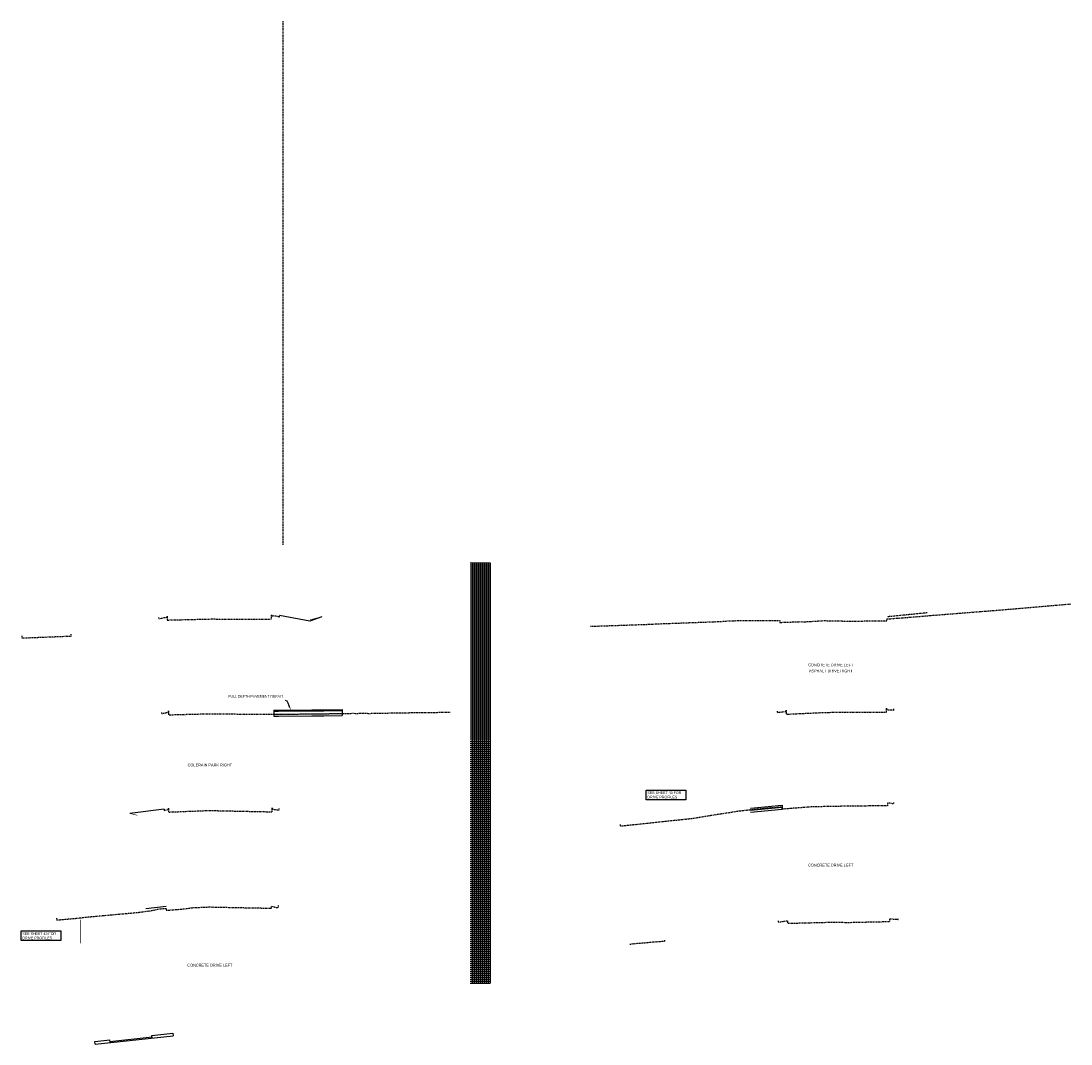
# Model space of a CAD drawing. Header units: feet. Extents: x -492 to 1379366, y -45 to 461004.
# Tile 11 of 19: x 1376183 to 1376445, y 457551 to 457807. Entities that reach past the tile are written whole.
import ezdxf
from ezdxf import colors
from ezdxf.entities.mleader import LeaderData, LeaderLine
from ezdxf.math import Vec2, Vec3

# ---------------------------------------------------------------- set-up
doc = ezdxf.new("R2010")
doc.units = ezdxf.units.FT
doc.header["$LTSCALE"] = 3.5
doc.header["$MEASUREMENT"] = 0
doc.linetypes.add('OhDOT_USTN2', pattern=[0.11, 0.069, -0.041])
for name, color, linetype in [('PV_P_Curb', 6, 'Continuous'), ('SH_Major_Grid_Line', 254, 'Continuous'), ('SH_Minor_Grid_Line', 247, 'Continuous'), ('XS_P_Curb', 6, 'Continuous'), ('XS_P_Finished_Grade', 3, 'Continuous'), ('XS_P_Text_Info', 7, 'Continuous'), ('XS_X_Ground_Line', 180, 'OhDOT_USTN2')]:
    doc.layers.add(name, color=color, linetype=linetype)
doc.styles.add('Slanted-Normal', font='font31.shx', dxfattribs={"height": 0.1})
doc.styles.get("Standard").update_dxf_attribs({"font": 'font31.shx'})
doc.styles.add('Style-font31', font='font31.shx')

msp = doc.modelspace()

# ---------------------------------------------------------------- linework, layer by layer
at = {"layer": 'PV_P_Curb', "flags": 128}
for points in [[(1376246.03, 457634.56), (1376247.17, 457634.55), (1376255.49, 457634.67), (1376256.56, 457634.68), (1376258.48, 457634.69), (1376263.03, 457634.75)], [(1376246.03, 457634.56), (1376246.03, 457633.06)], [(1376246.03, 457634.31), (1376247.17, 457634.3), (1376255.49, 457634.42), (1376256.56, 457634.43), (1376258.48, 457634.44), (1376263.03, 457634.5)], [(1376246.03, 457633.56), (1376247.17, 457633.55), (1376255.49, 457633.67), (1376256.56, 457633.68), (1376258.48, 457633.69), (1376263.03, 457633.75)], [(1376246.03, 457633.06), (1376247.17, 457633.05), (1376255.49, 457633.17), (1376256.56, 457633.18), (1376258.48, 457633.19), (1376263.03, 457633.25)], [(1376263.03, 457634.75), (1376263.03, 457633.25)]]:
    msp.add_lwpolyline(points, dxfattribs=at)
at = {"layer": 'SH_Major_Grid_Line', "color": 1}
for p, q in [((1376295.03, 457671.38), (1376300.03, 457671.38)), ((1376300.03, 457671.38), (1376300.03, 457566.38)), ((1376295.03, 457666.38), (1376300.03, 457666.38)), ((1376295.03, 457661.38), (1376300.03, 457661.38)), ((1376295.03, 457656.38), (1376300.03, 457656.38)), ((1376295.03, 457651.38), (1376300.03, 457651.38)), ((1376295.03, 457646.38), (1376300.03, 457646.38)), ((1376295.03, 457641.38), (1376300.03, 457641.38)), ((1376295.03, 457636.38), (1376300.03, 457636.38)), ((1376295.03, 457631.38), (1376300.03, 457631.38)), ((1376295.03, 457626.38), (1376300.03, 457626.38)), ((1376295.03, 457621.38), (1376300.03, 457621.38)), ((1376295.03, 457616.38), (1376300.03, 457616.38)), ((1376295.03, 457611.38), (1376300.03, 457611.38)), ((1376295.03, 457606.38), (1376300.03, 457606.38)), ((1376295.03, 457601.38), (1376300.03, 457601.38)), ((1376295.03, 457596.38), (1376300.03, 457596.38)), ((1376295.03, 457591.38), (1376300.03, 457591.38)), ((1376295.03, 457586.38), (1376300.03, 457586.38)), ((1376295.03, 457581.38), (1376300.03, 457581.38)), ((1376295.03, 457576.38), (1376300.03, 457576.38)), ((1376295.03, 457571.38), (1376300.03, 457571.38)), ((1376295.03, 457566.38), (1376300.03, 457566.38))]:
    msp.add_line(p, q, dxfattribs=at)
at = {"layer": 'SH_Minor_Grid_Line', "color": 254}
for p, q in [((1376295.03, 457670.88), (1376300.03, 457670.88)), ((1376295.03, 457670.38), (1376300.03, 457670.38)), ((1376295.03, 457669.88), (1376300.03, 457669.88)), ((1376295.03, 457669.38), (1376300.03, 457669.38)), ((1376295.53, 457671.38), (1376295.53, 457566.38)), ((1376296.03, 457671.38), (1376296.03, 457566.38)), ((1376296.53, 457671.38), (1376296.53, 457566.38)), ((1376297.03, 457671.38), (1376297.03, 457566.38)), ((1376297.53, 457671.38), (1376297.53, 457566.38)), ((1376298.03, 457671.38), (1376298.03, 457566.38)), ((1376298.53, 457671.38), (1376298.53, 457566.38)), ((1376299.03, 457671.38), (1376299.03, 457566.38)), ((1376299.53, 457671.38), (1376299.53, 457566.38)), ((1376295.03, 457668.88), (1376300.03, 457668.88)), ((1376295.03, 457668.38), (1376300.03, 457668.38)), ((1376295.03, 457667.88), (1376300.03, 457667.88)), ((1376295.03, 457667.38), (1376300.03, 457667.38)), ((1376295.03, 457666.88), (1376300.03, 457666.88)), ((1376295.03, 457665.88), (1376300.03, 457665.88)), ((1376295.03, 457665.38), (1376300.03, 457665.38)), ((1376295.03, 457664.88), (1376300.03, 457664.88)), ((1376295.03, 457664.38), (1376300.03, 457664.38)), ((1376295.03, 457663.88), (1376300.03, 457663.88)), ((1376295.03, 457663.38), (1376300.03, 457663.38)), ((1376295.03, 457662.88), (1376300.03, 457662.88)), ((1376295.03, 457662.38), (1376300.03, 457662.38)), ((1376295.03, 457661.88), (1376300.03, 457661.88)), ((1376295.03, 457660.88), (1376300.03, 457660.88)), ((1376295.03, 457660.38), (1376300.03, 457660.38)), ((1376295.03, 457659.88), (1376300.03, 457659.88)), ((1376295.03, 457659.38), (1376300.03, 457659.38)), ((1376295.03, 457658.88), (1376300.03, 457658.88)), ((1376295.03, 457658.38), (1376300.03, 457658.38)), ((1376295.03, 457657.88), (1376300.03, 457657.88)), ((1376295.03, 457657.38), (1376300.03, 457657.38)), ((1376295.03, 457656.88), (1376300.03, 457656.88)), ((1376295.03, 457655.88), (1376300.03, 457655.88)), ((1376295.03, 457655.38), (1376300.03, 457655.38)), ((1376295.03, 457654.88), (1376300.03, 457654.88)), ((1376295.03, 457654.38), (1376300.03, 457654.38)), ((1376295.03, 457653.88), (1376300.03, 457653.88)), ((1376295.03, 457653.38), (1376300.03, 457653.38)), ((1376295.03, 457652.88), (1376300.03, 457652.88)), ((1376295.03, 457652.38), (1376300.03, 457652.38)), ((1376295.03, 457651.88), (1376300.03, 457651.88)), ((1376295.03, 457650.88), (1376300.03, 457650.88)), ((1376295.03, 457650.38), (1376300.03, 457650.38)), ((1376295.03, 457649.88), (1376300.03, 457649.88)), ((1376295.03, 457649.38), (1376300.03, 457649.38)), ((1376295.03, 457648.88), (1376300.03, 457648.88)), ((1376295.03, 457648.38), (1376300.03, 457648.38)), ((1376295.03, 457647.88), (1376300.03, 457647.88)), ((1376295.03, 457647.38), (1376300.03, 457647.38)), ((1376295.03, 457646.88), (1376300.03, 457646.88)), ((1376295.03, 457645.88), (1376300.03, 457645.88)), ((1376295.03, 457645.38), (1376300.03, 457645.38)), ((1376295.03, 457644.88), (1376300.03, 457644.88)), ((1376295.03, 457644.38), (1376300.03, 457644.38)), ((1376295.03, 457643.88), (1376300.03, 457643.88)), ((1376295.03, 457643.38), (1376300.03, 457643.38)), ((1376295.03, 457642.88), (1376300.03, 457642.88)), ((1376295.03, 457642.38), (1376300.03, 457642.38)), ((1376295.03, 457641.88), (1376300.03, 457641.88)), ((1376295.03, 457640.88), (1376300.03, 457640.88)), ((1376295.03, 457640.38), (1376300.03, 457640.38)), ((1376295.03, 457639.88), (1376300.03, 457639.88)), ((1376295.03, 457639.38), (1376300.03, 457639.38)), ((1376295.03, 457638.88), (1376300.03, 457638.88)), ((1376295.03, 457638.38), (1376300.03, 457638.38)), ((1376295.03, 457637.88), (1376300.03, 457637.88)), ((1376295.03, 457637.38), (1376300.03, 457637.38)), ((1376295.03, 457636.88), (1376300.03, 457636.88)), ((1376295.03, 457635.88), (1376300.03, 457635.88)), ((1376295.03, 457635.38), (1376300.03, 457635.38)), ((1376295.03, 457634.88), (1376300.03, 457634.88)), ((1376295.03, 457634.38), (1376300.03, 457634.38)), ((1376295.03, 457633.88), (1376300.03, 457633.88)), ((1376295.03, 457633.38), (1376300.03, 457633.38)), ((1376295.03, 457632.88), (1376300.03, 457632.88)), ((1376295.03, 457632.38), (1376300.03, 457632.38)), ((1376295.03, 457631.88), (1376300.03, 457631.88)), ((1376295.03, 457630.88), (1376300.03, 457630.88)), ((1376295.03, 457630.38), (1376300.03, 457630.38)), ((1376295.03, 457629.88), (1376300.03, 457629.88)), ((1376295.03, 457629.38), (1376300.03, 457629.38)), ((1376295.03, 457628.88), (1376300.03, 457628.88)), ((1376295.03, 457628.38), (1376300.03, 457628.38)), ((1376295.03, 457627.88), (1376300.03, 457627.88)), ((1376295.03, 457627.38), (1376300.03, 457627.38)), ((1376295.03, 457626.88), (1376300.03, 457626.88)), ((1376295.03, 457625.88), (1376300.03, 457625.88)), ((1376295.03, 457625.38), (1376300.03, 457625.38)), ((1376295.03, 457624.88), (1376300.03, 457624.88)), ((1376295.03, 457624.38), (1376300.03, 457624.38)), ((1376295.03, 457623.88), (1376300.03, 457623.88)), ((1376295.03, 457623.38), (1376300.03, 457623.38)), ((1376295.03, 457622.88), (1376300.03, 457622.88)), ((1376295.03, 457622.38), (1376300.03, 457622.38)), ((1376295.03, 457621.88), (1376300.03, 457621.88)), ((1376295.03, 457620.88), (1376300.03, 457620.88)), ((1376295.03, 457620.38), (1376300.03, 457620.38)), ((1376295.03, 457619.88), (1376300.03, 457619.88)), ((1376295.03, 457619.38), (1376300.03, 457619.38)), ((1376295.03, 457618.88), (1376300.03, 457618.88)), ((1376295.03, 457618.38), (1376300.03, 457618.38)), ((1376295.03, 457617.88), (1376300.03, 457617.88)), ((1376295.03, 457617.38), (1376300.03, 457617.38)), ((1376295.03, 457616.88), (1376300.03, 457616.88)), ((1376295.03, 457615.88), (1376300.03, 457615.88)), ((1376295.03, 457615.38), (1376300.03, 457615.38)), ((1376295.03, 457614.88), (1376300.03, 457614.88)), ((1376295.03, 457614.38), (1376300.03, 457614.38)), ((1376295.03, 457613.88), (1376300.03, 457613.88)), ((1376295.03, 457613.38), (1376300.03, 457613.38)), ((1376295.03, 457612.88), (1376300.03, 457612.88)), ((1376295.03, 457612.38), (1376300.03, 457612.38)), ((1376295.03, 457611.88), (1376300.03, 457611.88)), ((1376295.03, 457610.88), (1376300.03, 457610.88)), ((1376295.03, 457610.38), (1376300.03, 457610.38)), ((1376295.03, 457609.88), (1376300.03, 457609.88)), ((1376295.03, 457609.38), (1376300.03, 457609.38)), ((1376295.03, 457608.88), (1376300.03, 457608.88)), ((1376295.03, 457608.38), (1376300.03, 457608.38)), ((1376295.03, 457607.88), (1376300.03, 457607.88)), ((1376295.03, 457607.38), (1376300.03, 457607.38)), ((1376295.03, 457606.88), (1376300.03, 457606.88)), ((1376295.03, 457605.88), (1376300.03, 457605.88)), ((1376295.03, 457605.38), (1376300.03, 457605.38)), ((1376295.03, 457604.88), (1376300.03, 457604.88)), ((1376295.03, 457604.38), (1376300.03, 457604.38)), ((1376295.03, 457603.88), (1376300.03, 457603.88)), ((1376295.03, 457603.38), (1376300.03, 457603.38)), ((1376295.03, 457602.88), (1376300.03, 457602.88)), ((1376295.03, 457602.38), (1376300.03, 457602.38)), ((1376295.03, 457601.88), (1376300.03, 457601.88)), ((1376295.03, 457600.88), (1376300.03, 457600.88)), ((1376295.03, 457600.38), (1376300.03, 457600.38)), ((1376295.03, 457599.88), (1376300.03, 457599.88)), ((1376295.03, 457599.38), (1376300.03, 457599.38)), ((1376295.03, 457598.88), (1376300.03, 457598.88)), ((1376295.03, 457598.38), (1376300.03, 457598.38)), ((1376295.03, 457597.88), (1376300.03, 457597.88)), ((1376295.03, 457597.38), (1376300.03, 457597.38)), ((1376295.03, 457596.88), (1376300.03, 457596.88)), ((1376295.03, 457595.88), (1376300.03, 457595.88)), ((1376295.03, 457595.38), (1376300.03, 457595.38)), ((1376295.03, 457594.88), (1376300.03, 457594.88)), ((1376295.03, 457594.38), (1376300.03, 457594.38)), ((1376295.03, 457593.88), (1376300.03, 457593.88)), ((1376295.03, 457593.38), (1376300.03, 457593.38)), ((1376295.03, 457592.88), (1376300.03, 457592.88)), ((1376295.03, 457592.38), (1376300.03, 457592.38)), ((1376295.03, 457591.88), (1376300.03, 457591.88)), ((1376295.03, 457590.88), (1376300.03, 457590.88)), ((1376295.03, 457590.38), (1376300.03, 457590.38)), ((1376295.03, 457589.88), (1376300.03, 457589.88)), ((1376295.03, 457589.38), (1376300.03, 457589.38)), ((1376295.03, 457588.88), (1376300.03, 457588.88)), ((1376295.03, 457588.38), (1376300.03, 457588.38)), ((1376295.03, 457587.88), (1376300.03, 457587.88)), ((1376295.03, 457587.38), (1376300.03, 457587.38)), ((1376295.03, 457586.88), (1376300.03, 457586.88)), ((1376295.03, 457585.88), (1376300.03, 457585.88)), ((1376295.03, 457585.38), (1376300.03, 457585.38)), ((1376295.03, 457584.88), (1376300.03, 457584.88)), ((1376295.03, 457584.38), (1376300.03, 457584.38)), ((1376295.03, 457583.88), (1376300.03, 457583.88)), ((1376295.03, 457583.38), (1376300.03, 457583.38)), ((1376295.03, 457582.88), (1376300.03, 457582.88)), ((1376295.03, 457582.38), (1376300.03, 457582.38)), ((1376295.03, 457581.88), (1376300.03, 457581.88)), ((1376295.03, 457580.88), (1376300.03, 457580.88)), ((1376295.03, 457580.38), (1376300.03, 457580.38)), ((1376295.03, 457579.88), (1376300.03, 457579.88)), ((1376295.03, 457579.38), (1376300.03, 457579.38)), ((1376295.03, 457578.88), (1376300.03, 457578.88)), ((1376295.03, 457578.38), (1376300.03, 457578.38)), ((1376295.03, 457577.88), (1376300.03, 457577.88)), ((1376295.03, 457577.38), (1376300.03, 457577.38)), ((1376295.03, 457576.88), (1376300.03, 457576.88)), ((1376295.03, 457575.88), (1376300.03, 457575.88)), ((1376295.03, 457575.38), (1376300.03, 457575.38)), ((1376295.03, 457574.88), (1376300.03, 457574.88)), ((1376295.03, 457574.38), (1376300.03, 457574.38)), ((1376295.03, 457573.88), (1376300.03, 457573.88)), ((1376295.03, 457573.38), (1376300.03, 457573.38)), ((1376295.03, 457572.88), (1376300.03, 457572.88)), ((1376295.03, 457572.38), (1376300.03, 457572.38)), ((1376295.03, 457571.88), (1376300.03, 457571.88)), ((1376295.03, 457570.88), (1376300.03, 457570.88)), ((1376295.03, 457570.38), (1376300.03, 457570.38)), ((1376295.03, 457569.88), (1376300.03, 457569.88)), ((1376295.03, 457569.38), (1376300.03, 457569.38)), ((1376295.03, 457568.88), (1376300.03, 457568.88)), ((1376295.03, 457568.38), (1376300.03, 457568.38)), ((1376295.03, 457567.88), (1376300.03, 457567.88)), ((1376295.03, 457567.38), (1376300.03, 457567.38)), ((1376295.03, 457566.88), (1376300.03, 457566.88))]:
    msp.add_line(p, q, dxfattribs=at)
at = {"layer": 'XS_P_Curb', "flags": 128}
for points in [[(1376255.03, 457656.79), (1376247.38, 457658.25)], [(1376258.03, 457657.91), (1376255.03, 457656.79)], [(1376218.64, 457609.84), (1376210.03, 457608.8)], [(1376365.03, 457610.07), (1376372.95, 457610.86)], [(1376365.03, 457609.57), (1376372.95, 457610.36)], [(1376365.03, 457609.07), (1376372.95, 457609.86)], [(1376372.95, 457610.86), (1376372.95, 457609.86)], [(1376214.03, 457585.08), (1376219.12, 457585.59)], [(1376215.58, 457553.33), (1376220.8, 457553.88)], [(1376220.8, 457553.88), (1376220.87, 457553.26)], [(1376201.33, 457551.82), (1376205.06, 457552.22)], [(1376201.39, 457551.2), (1376201.33, 457551.82)], [(1376201.39, 457551.2), (1376220.87, 457553.26)], [(1376205.12, 457551.6), (1376205.06, 457552.22)], [(1376205.1, 457551.84), (1376215.62, 457552.96)], [(1376215.65, 457552.71), (1376215.58, 457553.33)]]:
    msp.add_lwpolyline(points, dxfattribs=at)
at = {"layer": 'XS_P_Text_Info', "const_width": 0.15, "flags": 128}
for points in [[(1376255.05, 457657.16), (1376258.03, 457657.91)], [(1376210.03, 457608.8), (1376211.95, 457608.32)], [(1376197.78, 457576.38), (1376197.79, 457582.25)]]:
    msp.add_lwpolyline(points, dxfattribs=at)
at = {"layer": 'XS_X_Ground_Line', "flags": 128}
for points in [[(1376248.34, 457675.89), (1376248.34, 457806.71)], [(1376325.03, 457655.53), (1376339.26, 457656.02), (1376342.51, 457656.17), (1376357.52, 457656.73), (1376359.69, 457656.91), (1376362.47, 457656.95), (1376363.31, 457656.94), (1376370.99, 457656.97), (1376372.31, 457656.99), (1376372.31, 457656.49), (1376373.29, 457656.53), (1376377.53, 457656.69), (1376378.28, 457656.66), (1376378.93, 457656.68), (1376383.33, 457656.95), (1376385.03, 457656.91), (1376389.91, 457656.81), (1376396.27, 457656.89), (1376399.08, 457656.88), (1376399.08, 457657.38), (1376399.95, 457657.42), (1376404.47, 457657.77), (1376410.16, 457658.25), (1376418.02, 457658.87), (1376427.64, 457659.63), (1376445.03, 457661.12)], [(1376409.1, 457658.88), (1376399.1, 457657.88)], [(1376219.41, 457658.09), (1376219.41, 457657.76), (1376217.29, 457657.36), (1376217.29, 457657.7)], [(1376219.41, 457658.09), (1376219.41, 457657.09), (1376223.83, 457657.2), (1376230.03, 457657.35), (1376230.19, 457657.36), (1376241.32, 457657.27), (1376245.44, 457657.36), (1376245.44, 457658.36)], [(1376245.44, 457658.36), (1376245.44, 457658.03), (1376246.1, 457658.19), (1376246.37, 457658.16), (1376247.38, 457657.92), (1376247.38, 457658.25)], [(1376183.09, 457653.11), (1376183.09, 457652.61), (1376192.22, 457652.97), (1376195.37, 457653.09), (1376195.37, 457653.59)], [(1376373.9, 457634.58), (1376373.9, 457633.58), (1376383.74, 457634.02), (1376385.03, 457634.04), (1376385.61, 457634.05), (1376398.96, 457634.06), (1376398.96, 457635.06)], [(1376398.96, 457635.06), (1376398.96, 457634.72), (1376400.55, 457634.63), (1376400.77, 457634.59), (1376400.77, 457634.92)], [(1376217.96, 457634.03), (1376217.96, 457633.7), (1376219.69, 457634.08), (1376219.69, 457634.41)], [(1376219.69, 457634.41), (1376219.69, 457633.41), (1376221.49, 457633.48), (1376230.03, 457633.69), (1376234.37, 457633.64), (1376246.03, 457633.56), (1376247.17, 457633.55), (1376255.49, 457633.67), (1376256.56, 457633.68), (1376258.48, 457633.69), (1376264.79, 457633.77), (1376265.71, 457633.8), (1376266.81, 457633.78), (1376268.3, 457633.82), (1376269.72, 457633.78), (1376270.64, 457633.8), (1376271.77, 457633.83), (1376279.23, 457633.94), (1376280.43, 457633.97), (1376281.87, 457633.97), (1376289.21, 457634.07), (1376290.03, 457634.07)], [(1376371.68, 457634.35), (1376371.68, 457634.01), (1376373.9, 457634.25), (1376373.9, 457634.58)], [(1376400.68, 457611.5), (1376400.68, 457611.17), (1376400.03, 457611.3), (1376399.24, 457611.37), (1376399.24, 457610.7), (1376391.91, 457610.62), (1376385.03, 457610.53), (1376380.12, 457610.4), (1376372.95, 457609.86), (1376372.95, 457610.36), (1376370.72, 457610.19), (1376369.56, 457610.12), (1376368.37, 457610), (1376367.48, 457609.91), (1376365.94, 457609.75), (1376363.23, 457609.45), (1376362.06, 457609.33), (1376361.28, 457609.21), (1376360.03, 457608.99), (1376358.38, 457608.76), (1376356.45, 457608.45), (1376353.41, 457607.97), (1376351.58, 457607.66), (1376350.86, 457607.52), (1376347.88, 457607.2), (1376332.53, 457605.57), (1376332.53, 457606.07)], [(1376218.59, 457609.83), (1376218.59, 457609.5), (1376218.64, 457609.5), (1376219.68, 457609.8), (1376219.68, 457610.13)], [(1376219.68, 457610.13), (1376219.68, 457609.13), (1376229.73, 457609.53), (1376245.16, 457609.2), (1376245.62, 457609.19), (1376245.62, 457610.19)], [(1376245.62, 457610.19), (1376245.62, 457609.86), (1376247.33, 457609.65), (1376247.33, 457609.99)], [(1376191.74, 457582.67), (1376191.74, 457582.17), (1376192.46, 457582.24), (1376196.76, 457582.61), (1376197.75, 457582.72), (1376199.02, 457582.89), (1376212.51, 457584.11), (1376215.83, 457584.59), (1376216.78, 457584.84), (1376217.37, 457584.95), (1376219.12, 457585.09), (1376219.12, 457584.59), (1376223.66, 457584.96), (1376225.68, 457585.25), (1376229.85, 457585.44), (1376233.28, 457585.36), (1376245.4, 457585.12), (1376245.4, 457585.62), (1376246.45, 457585.34), (1376246.92, 457585.29), (1376247.21, 457585.41), (1376247.21, 457585.91)], [(1376371.95, 457581.96), (1376371.95, 457581.63), (1376374.16, 457582.01), (1376374.24, 457582.03), (1376374.24, 457581.36), (1376374.71, 457581.37), (1376385.03, 457581.62), (1376389.71, 457581.58), (1376399.76, 457581.8), (1376399.76, 457582.47), (1376399.87, 457582.5), (1376401.14, 457582.37), (1376401.67, 457582.34), (1376401.86, 457582.3), (1376401.86, 457582.63)], [(1376343.58, 457576.83), (1376340.59, 457576.61), (1376339.25, 457576.46), (1376336.06, 457576.22), (1376334.83, 457576.05)], [(1376343.58, 457577.16), (1376343.58, 457576.83)]]:
    msp.add_lwpolyline(points, dxfattribs=at)

# ---------------------------------------------------------------- texts
at = {"layer": 'XS_P_Finished_Grade', "char_height": 0.7, "attachment_point": 5, "style": 'Slanted-Normal'}
for s, insert in [('CONCRETE DRIVE LEFT', (1376385.03, 457645.88)), ('ASPHALT DRIVE RIGHT', (1376385.03, 457644.38)), ('COLERAIN PARK RIGHT', (1376230.03, 457620.88)), ('CONCRETE DRIVE LEFT', (1376385.03, 457595.88)), ('CONCRETE DRIVE LEFT', (1376230.03, 457570.88))]:
    msp.add_mtext(s, dxfattribs=dict(at, insert=insert))
at = {"layer": 'XS_P_Text_Info', "char_height": 0.65, "attachment_point": 1, "bg_fill": 16, "box_fill_scale": 1.5, "bg_fill_color": 256, "bg_fill_transparency": 0}
for insert in [(1376339.29, 457614.28), (1376183.21, 457579.11)]:
    msp.add_mtext_dynamic_manual_height_columns('SEE SHEET 43 FOR DRIVE PROFILES', width=9.2799, gutter_width=10, heights=[1.92], dxfattribs=dict(at, insert=insert))

# ---------------------------------------------------------------- leaders
at = {"layer": 'XS_P_Text_Info'}
ml = msp.add_multileader_mtext('Standard', dxfattribs=at)
ml.set_content('FULL DEPTH PAVEMENT REPAIR', color=256, style='Style-font31')
ml.set_leader_properties()
ml.build(insert=Vec2(0, 0))
ml.multileader.update_dxf_attribs({"leader_type": 2, "text_right_attachment_type": 3, "dogleg_length": 0.1, "arrow_head_size": 0.625, "scale": 5})
ctx = ml.context
ctx.base_point, ctx.scale, ctx.char_height, ctx.arrow_head_size, ctx.landing_gap_size, ctx.plane_origin = Vec3(1376239.71, 457638.04), 5, 0.625, 0.625, 0.5, Vec3(1376242.51, 457639.51)
ctx.right_attachment, ctx.text_align_type = 3, 2
notes = []
notes.append((ctx, [(1, (1, 1, 0), (1376249.39, 457637), (-1, 0), 0.5, [(0, [(1376250.36, 457634.6)], 0, [])])]))
ctx.mtext.insert, ctx.mtext.width, ctx.mtext.alignment, ctx.mtext.flow_direction = Vec3(1376248.39, 457638.36), 8.4499, 3, 5
for ctx, leaders in notes:
    for number, flags, end, landing, length, lines in leaders:
        leader = LeaderData()
        leader.index, (leader.has_last_leader_line, leader.has_dogleg_vector, leader.attachment_direction) = number, flags
        leader.last_leader_point, leader.dogleg_vector, leader.dogleg_length = Vec3(end), Vec3(landing), length
        for number, points, colour, breaks in lines:
            line = LeaderLine()
            line.index, line.vertices, line.color, line.breaks = number, Vec3.list(points), colors.encode_raw_color(colour), breaks
            leader.lines.append(line)
        ctx.leaders.append(leader)

doc.saveas('drawing.dxf')
